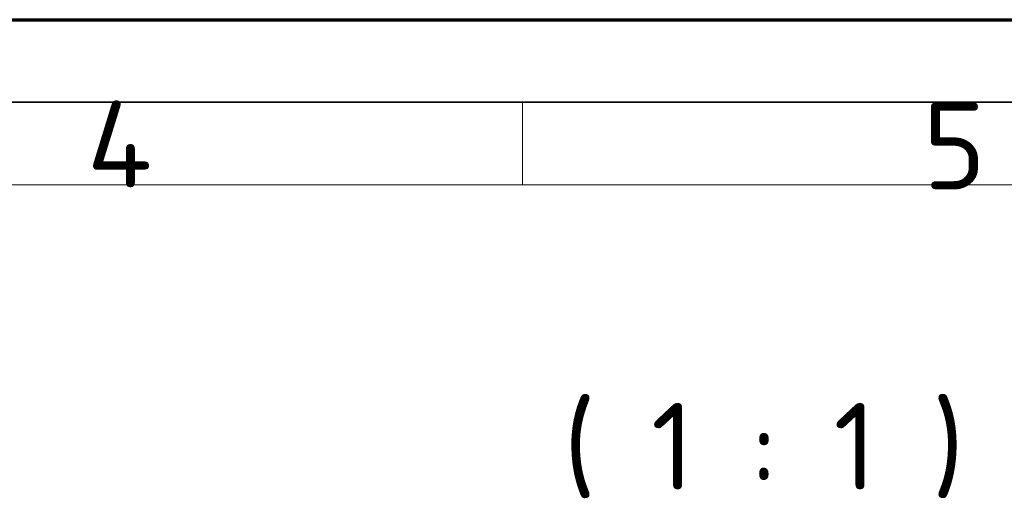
# Model space of a CAD drawing. Header units: millimetres. Extents: x 0 to 210, y 0 to 149.
# Tile 23 of 32: x 90 to 120, y 134 to 149. Entities that reach past the tile are written whole.
import ezdxf

# ---------------------------------------------------------------- set-up
doc = ezdxf.new("R2010")
doc.units = ezdxf.units.MM
doc.header["$LTSCALE"] = 0.5
doc.layers.add('Rahmen (ISO)', color=7, linetype='Continuous', lineweight=70)
doc.layers.add('Symbol (ISO)', color=7, linetype='Continuous', lineweight=25)
doc.styles.add('Bezeichnungstext (DIN)', font='isocpeur.ttf')
doc.styles.add('Bezeichnungstext (ISO)', font='isocpeur.ttf')

# ---------------------------------------------------------------- blocks, each defined once
blk = doc.blocks.new('Ränder Basler-A3')
at = {"layer": 'Rahmen (ISO)'}
blk.add_line((-0.161, 297), (419.839, 297), dxfattribs=at)
at = {"layer": 'Rahmen (ISO)', "color": 7, "linetype": 'Continuous', "lineweight": 35}
blk.add_line((4.839, 292), (414.839, 292), dxfattribs=at)
at = {"layer": 'Rahmen (ISO)', "color": 7, "linetype": 'Continuous', "lineweight": 18}
for p, q in [((211, 292), (211, 287)), ((9.839, 287), (409.839, 287))]:
    blk.add_line(p, q, dxfattribs=at)
at = {"layer": 'Rahmen (ISO)', "char_height": 5.25, "attachment_point": 4, "style": 'Bezeichnungstext (ISO)'}
for s, insert in [('\\fISOCPEUR|b0|i0;4', (184.684, 289.477)), ('\\fISOCPEUR|b0|i0;5', (235.194, 289.364))]:
    blk.add_mtext(s, dxfattribs=dict(at, insert=insert))

msp = doc.modelspace()

# ---------------------------------------------------------------- block references
at = {"xscale": 0.5, "yscale": 0.5, "zscale": 0.5}
msp.add_blockref('Ränder Basler-A3', (0, 0), dxfattribs=at)

# ---------------------------------------------------------------- texts
at = {"layer": 'Symbol (ISO)', "insert": (106.7353, 134.0242), "char_height": 2.625, "attachment_point": 7, "line_spacing_factor": 0.25, "style": 'Bezeichnungstext (DIN)'}
msp.add_mtext('( 1 : 1 )', dxfattribs=at)

doc.saveas('drawing.dxf')
